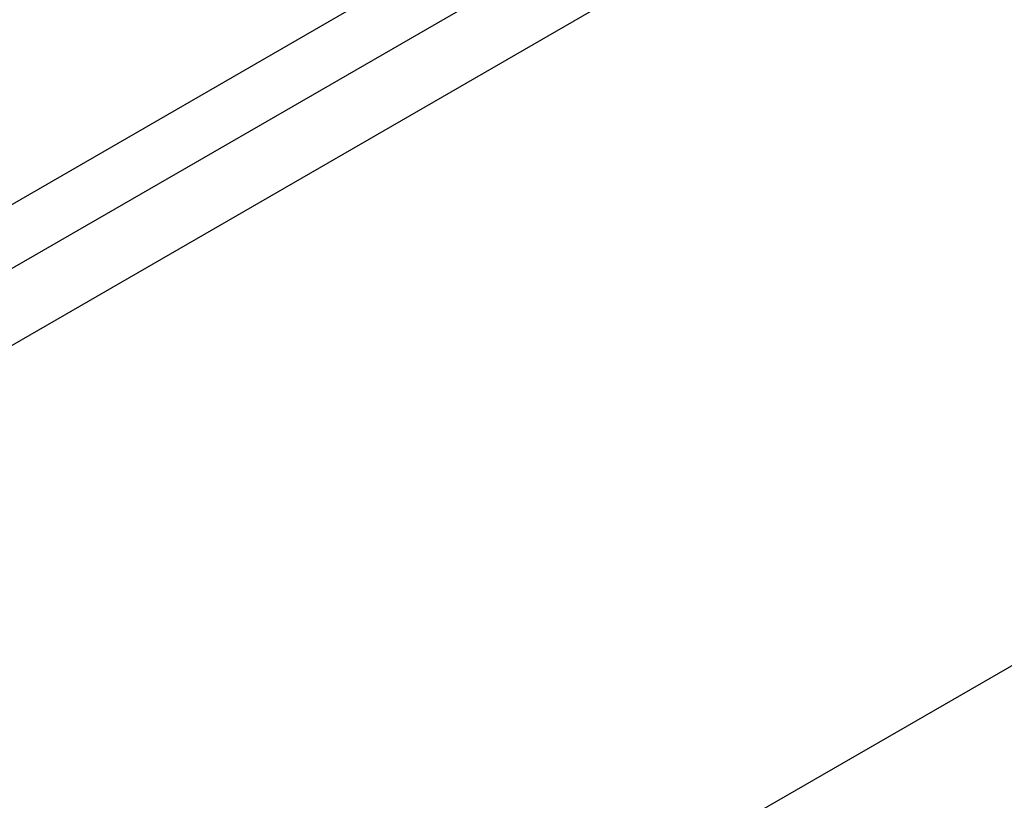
# Model space of a CAD drawing. Header units: inches. Extents: x 0 to 5766, y -2164 to 1330.
# Tile 9 of 217: x 454 to 479, y 909 to 929. Entities that reach past the tile are written whole.
import ezdxf

# ---------------------------------------------------------------- set-up
doc = ezdxf.new("R2010")
doc.units = ezdxf.units.IN
doc.header["$MEASUREMENT"] = 0

msp = doc.modelspace()

# ---------------------------------------------------------------- linework, layer by layer
at = {"color": 7, "linetype": 'Continuous', "lineweight": 25}
for p, q in [((703.445, 1066.575), (383.833, 882.112)), ((704.294, 1065.105), (384.681, 880.643)), ((704.294, 1042.239), (384.681, 857.777)), ((703.445, 1041.749), (383.833, 857.287)), ((387.368, 885.787), (542.932, 975.569))]:
    msp.add_line(p, q, dxfattribs=at)

doc.saveas('drawing.dxf')
